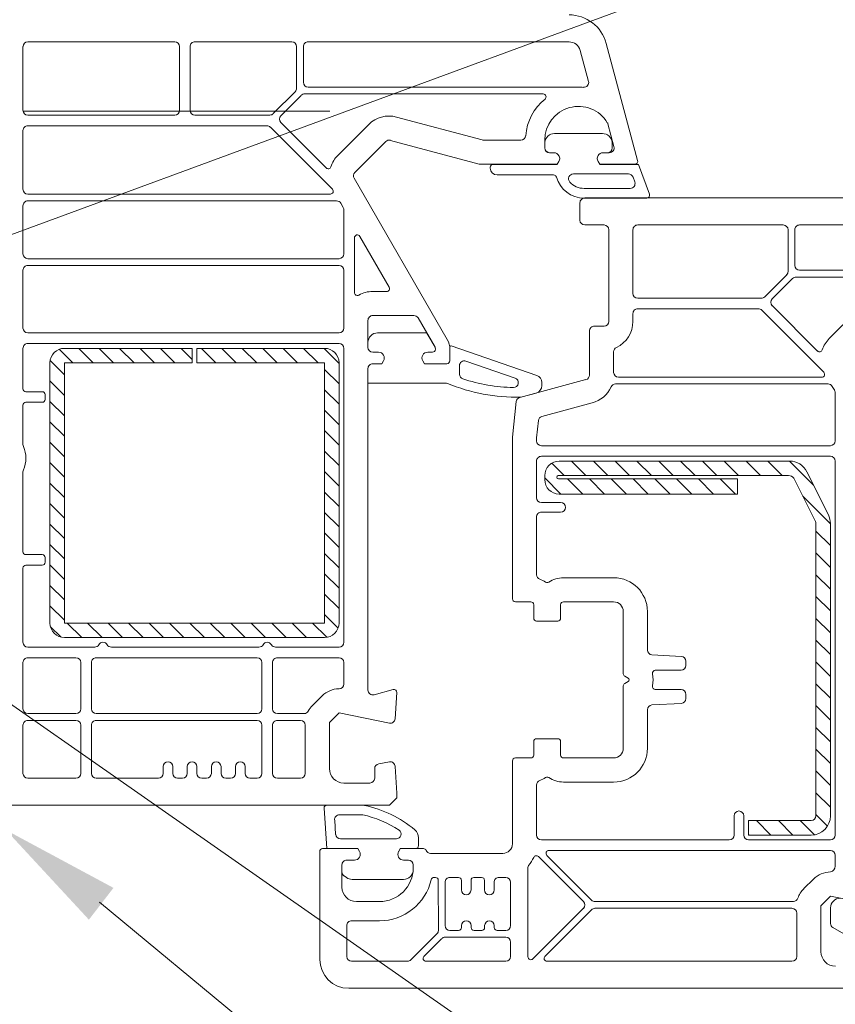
# Model space of a CAD drawing. Header units: millimetres. Extents: x -172116 to -156978, y -29806 to 62594.
# Tile 18 of 23: x -157381 to -157297, y 34277 to 34379. Entities that reach past the tile are written whole.
import ezdxf

# ---------------------------------------------------------------- set-up
doc = ezdxf.new("R2010")
doc.units = ezdxf.units.MM
doc.header["$MEASUREMENT"] = 0

msp = doc.modelspace()

# ---------------------------------------------------------------- hatches: boundary and pattern name
at = {"linetype": 'Continuous', "lineweight": 13}
msp.add_hatch(color=154, dxfattribs=at).paths.add_polyline_path([(-157371.46, 34288.85), (-157374.01, 34285.55), (-157382.62, 34294.85)])

# ---------------------------------------------------------------- linework, layer by layer
at = {"color": 154, "linetype": 'Continuous', "lineweight": 13}
for p, q in [((-157396.56, 34351.29), (-157223.4, 34415.07)), ((-157377.08, 34344.73), (-157375.68, 34343.33)), ((-157363.3, 34344.83), (-157376.55, 34344.83)), ((-157375.06, 34344.83), (-157373.56, 34343.33)), ((-157372.94, 34344.83), (-157371.44, 34343.33)), ((-157370.82, 34344.83), (-157369.32, 34343.33)), ((-157368.7, 34344.83), (-157367.2, 34343.33)), ((-157366.58, 34344.83), (-157365.08, 34343.33)), ((-157364.45, 34344.83), (-157363.3, 34343.67)), ((-157363.3, 34343.33), (-157363.3, 34344.83)), ((-157349.55, 34344.83), (-157362.8, 34344.83)), ((-157362.8, 34344.83), (-157362.8, 34343.33)), ((-157362.33, 34344.83), (-157360.83, 34343.33)), ((-157360.21, 34344.83), (-157358.71, 34343.33)), ((-157358.09, 34344.83), (-157356.59, 34343.33)), ((-157355.97, 34344.83), (-157354.47, 34343.33)), ((-157353.85, 34344.83), (-157352.35, 34343.33)), ((-157351.73, 34344.83), (-157350.23, 34343.33)), ((-157349.6, 34344.83), (-157348.05, 34343.27)), ((-157378.05, 34343.33), (-157378.05, 34316.33)), ((-157378.03, 34343.56), (-157376.55, 34342.07)), ((-157376.55, 34316.33), (-157376.55, 34343.33)), ((-157376.55, 34343.33), (-157363.3, 34343.33)), ((-157362.8, 34343.33), (-157349.55, 34343.33)), ((-157349.55, 34343.33), (-157349.55, 34316.33)), ((-157349.55, 34342.65), (-157348.05, 34341.15)), ((-157348.05, 34316.33), (-157348.05, 34343.33)), ((-157378.05, 34341.45), (-157376.55, 34339.95)), ((-157349.55, 34340.53), (-157348.05, 34339.03)), ((-157378.05, 34339.33), (-157376.55, 34337.83)), ((-157349.55, 34338.41), (-157348.05, 34336.91)), ((-157378.05, 34337.21), (-157376.55, 34335.71)), ((-157349.55, 34336.29), (-157348.05, 34334.79)), ((-157378.05, 34335.09), (-157376.55, 34333.59)), ((-157349.55, 34334.17), (-157348.05, 34332.67)), ((-157378.05, 34332.97), (-157376.55, 34331.47)), ((-157325.97, 34332.92), (-157324.68, 34331.63)), ((-157301.28, 34333.13), (-157325.2, 34333.13)), ((-157323.92, 34333.13), (-157322.42, 34331.63)), ((-157321.65, 34333.13), (-157320.15, 34331.63)), ((-157319.39, 34333.13), (-157317.89, 34331.63)), ((-157317.13, 34333.13), (-157315.63, 34331.63)), ((-157314.86, 34333.13), (-157313.36, 34331.63)), ((-157312.6, 34333.13), (-157311.1, 34331.63)), ((-157310.34, 34333.13), (-157308.84, 34331.63)), ((-157308.08, 34333.13), (-157306.58, 34331.63)), ((-157305.81, 34333.13), (-157304.31, 34331.63)), ((-157303.55, 34333.13), (-157302.05, 34331.63)), ((-157301.29, 34333.13), (-157298.81, 34330.65)), ((-157349.55, 34332.04), (-157348.05, 34330.54)), ((-157326.69, 34331.63), (-157326.69, 34331.21)), ((-157326.69, 34331.39), (-157325.02, 34329.71)), ((-157325.31, 34331.63), (-157301.41, 34331.63)), ((-157300.84, 34331.36), (-157298.6, 34326.88)), ((-157297.26, 34327.55), (-157299.49, 34332.03)), ((-157378.05, 34330.84), (-157376.55, 34329.35)), ((-157306.69, 34331.29), (-157325.29, 34331.29)), ((-157324.33, 34331.29), (-157322.75, 34329.71)), ((-157322.07, 34331.29), (-157320.49, 34329.71)), ((-157319.81, 34331.29), (-157318.23, 34329.71)), ((-157317.54, 34331.29), (-157315.96, 34329.71)), ((-157315.28, 34331.29), (-157313.7, 34329.71)), ((-157313.02, 34331.29), (-157311.44, 34329.71)), ((-157310.76, 34331.29), (-157309.18, 34329.71)), ((-157308.49, 34331.29), (-157306.91, 34329.71)), ((-157306.69, 34329.71), (-157306.69, 34331.29)), ((-157349.55, 34329.92), (-157348.05, 34328.42)), ((-157325.2, 34329.71), (-157306.69, 34329.71)), ((-157299.9, 34329.48), (-157297.05, 34326.63)), ((-157378.05, 34328.72), (-157376.55, 34327.22)), ((-157349.55, 34327.8), (-157348.05, 34326.3)), ((-157378.05, 34326.6), (-157376.55, 34325.1)), ((-157298.55, 34326.66), (-157298.55, 34296.33)), ((-157297.05, 34296.33), (-157297.05, 34326.66)), ((-157349.55, 34325.68), (-157348.05, 34324.18)), ((-157298.55, 34325.87), (-157297.05, 34324.37)), ((-157378.05, 34324.48), (-157376.55, 34322.98)), ((-157349.55, 34323.56), (-157348.05, 34322.06)), ((-157298.55, 34323.6), (-157297.05, 34322.1)), ((-157378.05, 34322.36), (-157376.55, 34320.86)), ((-157349.55, 34321.44), (-157348.05, 34319.94)), ((-157298.55, 34321.34), (-157297.05, 34319.84)), ((-157378.05, 34320.24), (-157376.55, 34318.74)), ((-157349.55, 34319.32), (-157348.05, 34317.82)), ((-157378.05, 34318.12), (-157376.55, 34316.62)), ((-157298.55, 34319.08), (-157297.05, 34317.58)), ((-157349.55, 34317.2), (-157348.15, 34315.79)), ((-157349.55, 34316.33), (-157376.55, 34316.33)), ((-157376.26, 34316.33), (-157374.76, 34314.83)), ((-157374.14, 34316.33), (-157372.64, 34314.83)), ((-157372.02, 34316.33), (-157370.52, 34314.83)), ((-157369.89, 34316.33), (-157368.39, 34314.83)), ((-157367.77, 34316.33), (-157366.27, 34314.83)), ((-157365.65, 34316.33), (-157364.15, 34314.83)), ((-157363.53, 34316.33), (-157362.03, 34314.83)), ((-157361.41, 34316.33), (-157359.91, 34314.83)), ((-157359.29, 34316.33), (-157357.79, 34314.83)), ((-157357.17, 34316.33), (-157355.67, 34314.83)), ((-157355.04, 34316.33), (-157353.54, 34314.83)), ((-157352.92, 34316.33), (-157351.42, 34314.83)), ((-157350.8, 34316.33), (-157349.32, 34314.85)), ((-157298.55, 34316.81), (-157297.05, 34315.31)), ((-157378, 34315.95), (-157376.93, 34314.88)), ((-157392.06, 34314.82), (-157255.91, 34219.88)), ((-157376.55, 34314.83), (-157349.55, 34314.83)), ((-157298.55, 34314.55), (-157297.05, 34313.05)), ((-157298.55, 34312.29), (-157297.05, 34310.79)), ((-157298.55, 34310.03), (-157297.05, 34308.53)), ((-157298.55, 34307.76), (-157297.05, 34306.26)), ((-157298.55, 34305.5), (-157297.05, 34304)), ((-157298.55, 34303.24), (-157297.05, 34301.74)), ((-157298.55, 34300.98), (-157297.05, 34299.48)), ((-157298.55, 34298.71), (-157297.05, 34297.21)), ((-157299.05, 34295.83), (-157305.55, 34295.83)), ((-157305.55, 34295.83), (-157305.55, 34294.33)), ((-157304.72, 34295.83), (-157303.22, 34294.33)), ((-157302.45, 34295.83), (-157300.95, 34294.33)), ((-157300.19, 34295.83), (-157298.72, 34294.36)), ((-157298.55, 34296.45), (-157297.36, 34295.26)), ((-157305.55, 34294.4), (-157305.48, 34294.33)), ((-157305.55, 34294.33), (-157299.05, 34294.33)), ((-157372.92, 34287.36), (-157258.54, 34192.85))]:
    msp.add_line(p, q, dxfattribs=at)
at = {"color": 7, "linetype": 'Continuous', "lineweight": 20}
for p, q in [((-157365.1, 34376.63), (-157380.35, 34376.63)), ((-157363, 34376.63), (-157352.95, 34376.63)), ((-157351.25, 34376.63), (-157324.18, 34376.63)), ((-157317.06, 34364.31), (-157320.32, 34376.47)), ((-157380.85, 34376.13), (-157380.85, 34369.53)), ((-157364.6, 34369.53), (-157364.6, 34376.13)), ((-157363.5, 34369.53), (-157363.5, 34376.13)), ((-157352.45, 34376.13), (-157352.45, 34371.81)), ((-157351.75, 34372.43), (-157351.75, 34376.13)), ((-157323.02, 34375.74), (-157322.16, 34372.53)), ((-157352.6, 34371.46), (-157354.87, 34369.18)), ((-157351.62, 34371.23), (-157326.86, 34371.23)), ((-157323.2, 34371.93), (-157351.25, 34371.93)), ((-157354.1, 34368.96), (-157351.98, 34371.08)), ((-157380.35, 34369.03), (-157365.1, 34369.03)), ((-157355.23, 34369.03), (-157363, 34369.03)), ((-157349.39, 34363.55), (-157354.1, 34368.26)), ((-157333.19, 34366.45), (-157342.07, 34368.83)), ((-157380.85, 34367.43), (-157380.85, 34361.33)), ((-157355.54, 34367.93), (-157380.35, 34367.93)), ((-157348.74, 34361.34), (-157355.18, 34367.78)), ((-157344.97, 34368.05), (-157348.17, 34364.85)), ((-157320.71, 34367.12), (-157325.69, 34367.12)), ((-157320.15, 34368.11), (-157319.52, 34365.76)), ((-157346.4, 34363.08), (-157343.2, 34366.28)), ((-157342.72, 34366.41), (-157333.51, 34363.95)), ((-157329.18, 34366.43), (-157333.06, 34366.43)), ((-157326.7, 34365.63), (-157326.7, 34366.43)), ((-157326.7, 34365.92), (-157326.7, 34365.62)), ((-157325.75, 34365.13), (-157326.2, 34365.13)), ((-157326.2, 34365.12), (-157325.75, 34365.12)), ((-157320, 34365.13), (-157320.65, 34365.13)), ((-157320.65, 34365.12), (-157320.2, 34365.12)), ((-157319.7, 34365.62), (-157319.7, 34365.92)), ((-157325.4, 34363.93), (-157325.23, 34364.23)), ((-157325.23, 34364.22), (-157325.4, 34363.92)), ((-157321.17, 34364.23), (-157320.99, 34363.93)), ((-157320.99, 34363.92), (-157321.17, 34364.22)), ((-157333.39, 34363.93), (-157325.4, 34363.93)), ((-157332.35, 34363.62), (-157332.35, 34363.52)), ((-157325.4, 34363.92), (-157332.05, 34363.92)), ((-157320.99, 34363.93), (-157317.35, 34363.93)), ((-157316.96, 34363.92), (-157320.99, 34363.92)), ((-157315.83, 34360.82), (-157316.96, 34363.92)), ((-157336.82, 34345.74), (-157346.48, 34362.48)), ((-157331.65, 34362.82), (-157325.78, 34362.82)), ((-157318.01, 34362.92), (-157323.73, 34362.92)), ((-157317.36, 34362.09), (-157317.54, 34362.59)), ((-157322.61, 34361.42), (-157317.83, 34361.42)), ((-157380.35, 34360.83), (-157348.95, 34360.83)), ((-157348.3, 34360.13), (-157380.35, 34360.13)), ((-157322.61, 34360.42), (-157316.11, 34360.42)), ((-157273.18, 34360.43), (-157322.55, 34360.43)), ((-157380.85, 34359.63), (-157380.85, 34354.63)), ((-157347.62, 34359.44), (-157347.87, 34359.88)), ((-157347.55, 34354.63), (-157347.55, 34359.19)), ((-157323.05, 34359.93), (-157323.05, 34358.13)), ((-157322.55, 34357.63), (-157320.55, 34357.63)), ((-157320.05, 34357.13), (-157320.05, 34347.63)), ((-157317.55, 34357.13), (-157317.55, 34350.53)), ((-157301.95, 34357.63), (-157317.05, 34357.63)), ((-157301.45, 34352.81), (-157301.45, 34357.13)), ((-157300.75, 34353.43), (-157300.75, 34357.13)), ((-157300.25, 34357.63), (-157273.18, 34357.63)), ((-157346.45, 34356.3), (-157346.45, 34350.62)), ((-157342.84, 34351.18), (-157345.89, 34356.45)), ((-157380.35, 34354.13), (-157348.05, 34354.13)), ((-157380.85, 34346.93), (-157380.85, 34352.93)), ((-157380.35, 34353.43), (-157348.05, 34353.43)), ((-157347.55, 34352.93), (-157347.55, 34346.93)), ((-157272.2, 34352.93), (-157300.25, 34352.93)), ((-157303.87, 34350.18), (-157301.59, 34352.46)), ((-157303.1, 34349.96), (-157300.98, 34352.09)), ((-157300.62, 34352.23), (-157275.86, 34352.23)), ((-157344.55, 34350.73), (-157343.1, 34350.73)), ((-157317.05, 34350.03), (-157304.23, 34350.03)), ((-157304.53, 34348.93), (-157317.05, 34348.93)), ((-157297.74, 34342.34), (-157304.18, 34348.79)), ((-157298.39, 34344.55), (-157303.1, 34349.26)), ((-157293.97, 34349.05), (-157297.17, 34345.85)), ((-157345.05, 34344.93), (-157345.05, 34347.73)), ((-157344.55, 34348.23), (-157340.28, 34348.23)), ((-157339.84, 34347.98), (-157338.09, 34344.94)), ((-157317.55, 34348.43), (-157317.55, 34347.63)), ((-157320.55, 34347.13), (-157321.55, 34347.13)), ((-157348.05, 34346.43), (-157380.35, 34346.43)), ((-157344.05, 34346.43), (-157339.18, 34346.43)), ((-157338.93, 34346.4), (-157338.09, 34344.94)), ((-157322.05, 34346.63), (-157322.05, 34342.06)), ((-157380.85, 34340.63), (-157380.85, 34344.83)), ((-157380.35, 34345.33), (-157348.05, 34345.33)), ((-157347.55, 34344.83), (-157347.55, 34314.33)), ((-157345.05, 34344.93), (-157345.05, 34345.43)), ((-157338.05, 34344.79), (-157338.05, 34344.73)), ((-157338.05, 34344.79), (-157338.05, 34344.73)), ((-157336.55, 34343.53), (-157336.55, 34344.99)), ((-157336.55, 34343.53), (-157336.55, 34344.74)), ((-157336.42, 34345.08), (-157327.53, 34342.02)), ((-157343.95, 34344.43), (-157344.55, 34344.43)), ((-157343.95, 34344.43), (-157344.55, 34344.43)), ((-157338.35, 34344.43), (-157338.85, 34344.43)), ((-157338.35, 34344.43), (-157338.85, 34344.43)), ((-157319.55, 34344.47), (-157319.55, 34342.33)), ((-157345.05, 34309.37), (-157345.05, 34342.73)), ((-157345.05, 34341.23), (-157345.05, 34342.73)), ((-157344.55, 34343.23), (-157343.6, 34343.23)), ((-157344.55, 34343.23), (-157343.6, 34343.23)), ((-157343.6, 34343.23), (-157343.43, 34343.53)), ((-157343.6, 34343.23), (-157343.43, 34343.53)), ((-157339.37, 34343.53), (-157339.19, 34343.23)), ((-157339.37, 34343.53), (-157339.19, 34343.23)), ((-157339.19, 34343.23), (-157336.85, 34343.23)), ((-157339.19, 34343.23), (-157336.85, 34343.23)), ((-157335.55, 34343.03), (-157335.55, 34342.14)), ((-157329.78, 34341.74), (-157334.89, 34343.5)), ((-157322.42, 34341.58), (-157329.29, 34339.73)), ((-157319.05, 34341.83), (-157297.95, 34341.83)), ((-157336.98, 34341.23), (-157345.05, 34341.23)), ((-157327, 34341.27), (-157327, 34340.96)), ((-157297.3, 34341.13), (-157319.35, 34341.13)), ((-157296.61, 34340.44), (-157296.87, 34340.88)), ((-157378.85, 34340.33), (-157380.55, 34340.33)), ((-157378.55, 34339.53), (-157378.55, 34340.03)), ((-157327.59, 34340.19), (-157329.04, 34339.8)), ((-157296.55, 34335.23), (-157296.55, 34340.19)), ((-157380.85, 34334.85), (-157380.85, 34338.93)), ((-157380.55, 34339.23), (-157378.85, 34339.23)), ((-157329.66, 34339.3), (-157330.05, 34335.63)), ((-157321.77, 34339.16), (-157326.99, 34337.76)), ((-157327.35, 34337.33), (-157327.54, 34335.53)), ((-157330.05, 34335.63), (-157330.05, 34318.83)), ((-157327.55, 34335.47), (-157327.55, 34335.23)), ((-157327.05, 34334.73), (-157297.05, 34334.73)), ((-157297.05, 34333.63), (-157327.05, 34333.63)), ((-157327.55, 34333.13), (-157327.55, 34329.33)), ((-157296.55, 34294.33), (-157296.55, 34333.13)), ((-157380.85, 34323.73), (-157380.85, 34332.01)), ((-157327.05, 34328.83), (-157325.05, 34328.83)), ((-157327.55, 34327.33), (-157327.55, 34321.34)), ((-157325.05, 34327.83), (-157327.05, 34327.83)), ((-157378.85, 34323.43), (-157380.55, 34323.43)), ((-157380.55, 34322.33), (-157378.85, 34322.33)), ((-157378.55, 34322.63), (-157378.55, 34323.13)), ((-157380.85, 34314.33), (-157380.85, 34322.03)), ((-157324.75, 34321.03), (-157319.55, 34321.03)), ((-157329.75, 34318.53), (-157328.15, 34318.53)), ((-157327.85, 34318.23), (-157327.85, 34316.83)), ((-157325.05, 34316.83), (-157325.05, 34318.23)), ((-157324.75, 34318.53), (-157319.55, 34318.53)), ((-157318.55, 34317.53), (-157318.55, 34311.07)), ((-157316.05, 34317.53), (-157316.05, 34313.53)), ((-157327.55, 34316.53), (-157325.35, 34316.53)), ((-157373.41, 34313.83), (-157380.35, 34313.83)), ((-157356.36, 34313.83), (-157371.68, 34313.83)), ((-157348.05, 34313.83), (-157354.63, 34313.83)), ((-157315.57, 34313.03), (-157312.52, 34312.87)), ((-157380.85, 34312.23), (-157380.85, 34307.43)), ((-157375.35, 34312.73), (-157380.35, 34312.73)), ((-157374.85, 34307.43), (-157374.85, 34312.23)), ((-157373.75, 34312.23), (-157373.75, 34307.43)), ((-157356.55, 34312.73), (-157373.25, 34312.73)), ((-157356.05, 34307.43), (-157356.05, 34312.23)), ((-157354.95, 34307.43), (-157354.95, 34312.23)), ((-157354.45, 34312.73), (-157348.05, 34312.73)), ((-157347.55, 34312.23), (-157347.55, 34310)), ((-157312.05, 34312.37), (-157312.05, 34311.93)), ((-157312.55, 34311.43), (-157315.23, 34311.43)), ((-157318.4, 34310.81), (-157318.05, 34310.6)), ((-157318.05, 34310.26), (-157318.4, 34310.06)), ((-157342.42, 34309.42), (-157344.42, 34308.89)), ((-157342.23, 34306.4), (-157342.05, 34309.11)), ((-157318.55, 34309.8), (-157318.55, 34303.33)), ((-157315.23, 34309.43), (-157312.55, 34309.43)), ((-157312.05, 34308.93), (-157312.05, 34308.49)), ((-157349.81, 34308.77), (-157350.81, 34307.77)), ((-157312.52, 34307.99), (-157315.57, 34307.83)), ((-157380.35, 34306.93), (-157375.35, 34306.93)), ((-157373.25, 34306.93), (-157356.55, 34306.93)), ((-157351.68, 34306.93), (-157354.45, 34306.93)), ((-157349.05, 34306), (-157348.05, 34307)), ((-157348.05, 34307), (-157342.83, 34305.94)), ((-157316.05, 34307.33), (-157316.05, 34303.33)), ((-157375.35, 34306.23), (-157380.35, 34306.23)), ((-157356.55, 34306.23), (-157373.25, 34306.23)), ((-157352.05, 34306.23), (-157354.45, 34306.23)), ((-157349.05, 34301.23), (-157349.05, 34306)), ((-157380.85, 34305.73), (-157380.85, 34300.73)), ((-157374.85, 34300.73), (-157374.85, 34305.73)), ((-157373.75, 34305.73), (-157373.75, 34300.73)), ((-157356.05, 34300.73), (-157356.05, 34305.73)), ((-157354.95, 34305.73), (-157354.95, 34300.73)), ((-157351.55, 34300.73), (-157351.55, 34305.73)), ((-157327.85, 34304.03), (-157327.85, 34302.63)), ((-157325.35, 34304.33), (-157327.55, 34304.33)), ((-157325.05, 34302.63), (-157325.05, 34304.03)), ((-157342.82, 34301.92), (-157343.93, 34301.73)), ((-157330.05, 34302.03), (-157330.05, 34293.43)), ((-157328.15, 34302.33), (-157329.75, 34302.33)), ((-157319.55, 34302.33), (-157324.75, 34302.33)), ((-157366.3, 34300.73), (-157366.3, 34301.43)), ((-157365.3, 34301.43), (-157365.3, 34300.73)), ((-157363.8, 34300.73), (-157363.8, 34301.43)), ((-157362.8, 34301.43), (-157362.8, 34300.73)), ((-157361.3, 34300.73), (-157361.3, 34301.43)), ((-157360.3, 34301.43), (-157360.3, 34300.73)), ((-157358.8, 34300.73), (-157358.8, 34301.43)), ((-157357.8, 34301.43), (-157357.8, 34300.73)), ((-157344.35, 34301.23), (-157344.35, 34300.23)), ((-157342.05, 34298.68), (-157342.23, 34301.46)), ((-157380.35, 34300.23), (-157375.35, 34300.23)), ((-157373.25, 34300.23), (-157366.8, 34300.23)), ((-157364.8, 34300.23), (-157364.3, 34300.23)), ((-157362.3, 34300.23), (-157361.8, 34300.23)), ((-157359.8, 34300.23), (-157359.3, 34300.23)), ((-157357.3, 34300.23), (-157356.55, 34300.23)), ((-157354.45, 34300.23), (-157352.05, 34300.23)), ((-157344.85, 34299.73), (-157347.55, 34299.73)), ((-157319.55, 34299.83), (-157324.75, 34299.83)), ((-157342.05, 34298.18), (-157342.05, 34298.68)), ((-157327.55, 34299.52), (-157327.55, 34294.33)), ((-157342.8, 34297.43), (-157342.05, 34298.18)), ((-157389.55, 34297.43), (-157342.8, 34297.43)), ((-157349.3, 34292.93), (-157349.6, 34297.13)), ((-157349.3, 34297.43), (-157345.6, 34297.43)), ((-157348.4, 34294.39), (-157348.5, 34295.89)), ((-157348.01, 34296.43), (-157345.6, 34296.43)), ((-157307.05, 34294.33), (-157307.05, 34296.33)), ((-157306.05, 34296.33), (-157306.05, 34294.33)), ((-157342.1, 34293.93), (-157347.9, 34293.93)), ((-157339.8, 34294.03), (-157339.8, 34293.23)), ((-157327.05, 34293.83), (-157307.55, 34293.83)), ((-157305.55, 34293.83), (-157297.05, 34293.83)), ((-157350.05, 34292.63), (-157350.04, 34281.43)), ((-157346.1, 34292.93), (-157349.75, 34292.93)), ((-157346.1, 34292.93), (-157349.3, 34292.93)), ((-157345.93, 34292.63), (-157346.1, 34292.93)), ((-157345.93, 34292.63), (-157346.1, 34292.93)), ((-157341.69, 34292.93), (-157341.86, 34292.63)), ((-157341.69, 34292.93), (-157341.86, 34292.63)), ((-157339.29, 34292.93), (-157341.69, 34292.93)), ((-157340.1, 34292.93), (-157341.69, 34292.93)), ((-157326.27, 34292.73), (-157297.05, 34292.73)), ((-157347.25, 34291.73), (-157346.45, 34291.73)), ((-157347.25, 34291.73), (-157346.45, 34291.73)), ((-157341.35, 34291.73), (-157340.85, 34291.73)), ((-157341.35, 34291.73), (-157340.85, 34291.73)), ((-157331.05, 34292.43), (-157338.55, 34292.43)), ((-157327.36, 34292.1), (-157322.69, 34287.43)), ((-157321.84, 34287.58), (-157326.48, 34292.22)), ((-157296.55, 34292.23), (-157296.55, 34291.1)), ((-157347.75, 34288.93), (-157347.75, 34291.23)), ((-157347.75, 34290.5), (-157347.75, 34291.23)), ((-157340.35, 34291.23), (-157340.35, 34290.93)), ((-157340.35, 34291.23), (-157340.35, 34290.73)), ((-157328.44, 34281.7), (-157328.45, 34290.98)), ((-157347.27, 34289.91), (-157347.53, 34290.09)), ((-157341.35, 34289.73), (-157346.7, 34289.73)), ((-157338.05, 34289.93), (-157338.19, 34289.93)), ((-157337.74, 34284.43), (-157337.75, 34289.63)), ((-157335.65, 34289.93), (-157336.55, 34289.93)), ((-157335.35, 34288.63), (-157335.35, 34289.63)), ((-157334.35, 34289.63), (-157334.35, 34288.63)), ((-157333.25, 34289.93), (-157334.05, 34289.93)), ((-157332.95, 34288.63), (-157332.95, 34289.63)), ((-157330.75, 34289.93), (-157331.45, 34289.93)), ((-157298.81, 34289.77), (-157299.81, 34288.77)), ((-157337.05, 34289.43), (-157337.04, 34284.93)), ((-157331.95, 34289.43), (-157331.95, 34288.63)), ((-157330.24, 34284.93), (-157330.25, 34289.43)), ((-157343.85, 34287.43), (-157346.25, 34287.43)), ((-157300.9, 34287.43), (-157321.49, 34287.43)), ((-157298.05, 34287), (-157297.05, 34288)), ((-157297.05, 34288), (-157291.82, 34286.94)), ((-157322.69, 34286.73), (-157327.93, 34281.48)), ((-157321.84, 34286.58), (-157326.68, 34281.74)), ((-157301.04, 34286.73), (-157321.49, 34286.73)), ((-157298.04, 34282.23), (-157298.05, 34287)), ((-157297.04, 34286.78), (-157297.04, 34285.16)), ((-157343.85, 34285.43), (-157346.74, 34285.43)), ((-157300.54, 34281.73), (-157300.54, 34286.23)), ((-157347.24, 34284.93), (-157347.24, 34281.73)), ((-157336.54, 34284.43), (-157335.64, 34284.43)), ((-157335.34, 34284.73), (-157335.34, 34284.93)), ((-157334.34, 34284.93), (-157334.34, 34284.73)), ((-157334.04, 34284.43), (-157333.24, 34284.43)), ((-157332.94, 34284.73), (-157332.94, 34284.93)), ((-157331.94, 34284.93), (-157331.94, 34284.73)), ((-157331.64, 34284.43), (-157330.74, 34284.43)), ((-157296.79, 34284.73), (-157293.24, 34282.68)), ((-157340.59, 34281.38), (-157337.89, 34284.08)), ((-157339.24, 34281.74), (-157337.4, 34283.58)), ((-157337.04, 34283.73), (-157330.74, 34283.73)), ((-157330.24, 34283.23), (-157330.24, 34281.73)), ((-157346.74, 34281.23), (-157340.95, 34281.23)), ((-157330.74, 34281.23), (-157339.03, 34281.23)), ((-157326.47, 34281.23), (-157301.04, 34281.23)), ((-157347.04, 34278.43), (-157291.79, 34278.43))]:
    msp.add_line(p, q, dxfattribs=at)
at = {"color": 48, "linetype": 'Continuous', "lineweight": 20, "true_color": 0x5a400a}
msp.add_line((-157380.8, 34369.42), (-157349.02, 34369.43), dxfattribs=at)
at = {"color": 7, "linetype": 'Continuous', "lineweight": 20}
for centre, radius, start, end in [((-157324.18, 34375.43), 4, 15.0025, 90.0025), ((-157380.35, 34376.13), 0.499, 90.0025, 179.9987), ((-157365.1, 34376.13), 0.5, 0.0025, 90.0025), ((-157363, 34376.13), 0.5, 90.0025, 180.0025), ((-157352.95, 34376.13), 0.5, 0.0025, 90.0025), ((-157351.25, 34376.13), 0.5, 90.0025, 180.0025), ((-157324.18, 34375.43), 1.2, 15.0025, 90.0025), ((-157351.25, 34372.43), 0.5, 180.0025, 270.0025), ((-157322.64, 34372.41), 0.5, 264.7061, 15.0025), ((-157352.95, 34371.81), 0.5, 315.0025, 0.0025), ((-157351.62, 34370.73), 0.5, 90.0025, 135.0025), ((-157326.86, 34370.93), 0.3, 309.1192, 90.0025), ((-157323.2, 34366.43), 5.5, 84.7061, 90.0025), ((-157323.2, 34366.43), 5.5, 129.1192, 175.2223), ((-157380.35, 34369.53), 0.5, 180.0025, 270.0025), ((-157365.1, 34369.53), 0.5, 270.0025, 0.0025), ((-157363, 34369.53), 0.5, 180.0025, 270.0025), ((-157355.23, 34369.53), 0.5, 270.0025, 315.0025), ((-157323.2, 34366.43), 3.5, 31.1763, 180.0025), ((-157353.74, 34368.61), 0.5, 135.0025, 225.0025), ((-157342.85, 34365.93), 3, 75.0025, 135.0025), ((-157320.63, 34367.98), 0.5, 15.0025, 31.1763), ((-157380.35, 34367.43), 0.5, 90.0025, 180.0025), ((-157355.54, 34367.43), 0.5, 45.0025, 90.0025), ((-157325.69, 34366.12), 1, 90.0025, 175.4139), ((-157320.71, 34366.12), 1, 4.5911, 90.0025), ((-157342.85, 34365.93), 0.5, 75.0025, 135.0025), ((-157333.06, 34366.93), 0.5, 255.0025, 270.0025), ((-157329.18, 34366.93), 0.5, 270.0025, 355.2223), ((-157323.2, 34365.92), 3.5, 175.4139, 180.0025), ((-157323.2, 34365.92), 3.5, 0.0025, 4.5911), ((-157326.2, 34365.63), 0.5, 180.0025, 270.0025), ((-157326.2, 34365.62), 0.5, 180.0025, 270.0025), ((-157325.75, 34364.53), 0.6, 330.0025, 90.0025), ((-157325.75, 34364.52), 0.6, 330.0025, 90.0025), ((-157320.65, 34364.53), 0.6, 90.0025, 210.0025), ((-157320.65, 34364.52), 0.6, 90.0025, 210.0025), ((-157320.2, 34365.62), 0.5, 270.0025, 0.0025), ((-157320, 34365.63), 0.5, 270.0025, 15.0025), ((-157346.05, 34362.73), 3, 135.0025, 161.7202), ((-157317.35, 34364.23), 0.3, 270.0025, 15.0025), ((-157349.18, 34363.76), 0.3, 225.0025, 341.7202), ((-157346.05, 34362.73), 0.5, 135.0025, 210.0025), ((-157333.39, 34364.43), 0.5, 255.0025, 270.0025), ((-157332.05, 34363.62), 0.3, 90.0025, 180.0025), ((-157331.65, 34363.52), 0.7, 180.0025, 270.0025), ((-157325.78, 34362.52), 0.3, 15.8297, 90.0025), ((-157322.61, 34363.42), 3, 195.8297, 270.0022), ((-157323.73, 34362.42), 0.5, 90.0025, 221.8146), ((-157322.61, 34363.42), 2, 221.8146, 270.0022), ((-157318.01, 34362.42), 0.5, 20.0025, 90.0025), ((-157317.83, 34361.92), 0.5, 270.0022, 20.0025), ((-157380.35, 34361.33), 0.5, 180.0025, 270.0025), ((-157348.95, 34361.13), 0.3, 270.0025, 45.0025), ((-157380.35, 34359.63), 0.5, 90.0025, 180.0025), ((-157348.3, 34359.63), 0.5, 30.0025, 90.0025), ((-157322.55, 34359.93), 0.5, 90.0025, 180.0025), ((-157316.11, 34360.72), 0.3, 270.0021, 20.0025), ((-157348.05, 34359.19), 0.5, 0.0025, 30.0025), ((-157322.55, 34358.13), 0.5, 180.0025, 270.0025), ((-157320.55, 34357.13), 0.5, 0.0025, 90.0025), ((-157317.05, 34357.13), 0.5, 90.0025, 180.0025), ((-157301.95, 34357.13), 0.5, 0.0025, 90.0025), ((-157300.25, 34357.13), 0.5, 90.0025, 180.0025), ((-157346.15, 34356.3), 0.3, 30.0025, 180.0025), ((-157380.35, 34354.63), 0.5, 180.0025, 270.0025), ((-157348.05, 34354.63), 0.5, 270.0025, 0.0025), ((-157380.35, 34352.93), 0.5, 90.0025, 180.0025), ((-157348.05, 34352.93), 0.5, 0.0025, 90.0025), ((-157301.95, 34352.81), 0.5, 315.0025, 0.0025), ((-157300.25, 34353.43), 0.5, 180.0025, 270.0025), ((-157300.62, 34351.73), 0.5, 90.0025, 135.0025), ((-157343.1, 34351.03), 0.3, 270.0025, 30.0025), ((-157346.15, 34350.62), 0.3, 180.0025, 299.005), ((-157344.55, 34347.73), 3, 90.0025, 119.005), ((-157317.05, 34350.53), 0.5, 180.0025, 270.0025), ((-157304.23, 34350.53), 0.5, 270.0025, 315.0025), ((-157302.74, 34349.61), 0.5, 135.0025, 225.0025), ((-157317.05, 34348.43), 0.5, 90.0025, 180.0025), ((-157304.53, 34348.43), 0.5, 45.0025, 90.0025), ((-157344.55, 34347.73), 0.5, 90.0025, 180.0025), ((-157340.28, 34347.73), 0.5, 30.0025, 90.0025), ((-157380.35, 34346.93), 0.5, 180.0025, 270.0025), ((-157348.05, 34346.93), 0.5, 270.0025, 0.0025), ((-157321.55, 34346.63), 0.5, 90.0025, 180.0025), ((-157320.55, 34347.63), 0.5, 270.0025, 0.0025), ((-157320.55, 34347.63), 3, 295.3794, 0.0025), ((-157344.05, 34345.43), 1, 90.0025, 180.0025), ((-157339.18, 34345.43), 1, 75.1729, 90.0025), ((-157338.55, 34344.74), 2, 0.0025, 30.0025), ((-157295.05, 34343.73), 3, 135.0025, 161.7202), ((-157380.35, 34344.83), 0.5, 90.0025, 180.0025), ((-157348.05, 34344.83), 0.5, 0.0025, 90.0025), ((-157344.55, 34344.93), 0.5, 180.0025, 270.0025), ((-157344.55, 34344.93), 0.5, 180.0025, 270.0025), ((-157338.35, 34344.73), 0.3, 270.0025, 0.0025), ((-157338.35, 34344.73), 0.3, 270.0025, 0.0025), ((-157338.35, 34344.79), 0.3, 0.0025, 30.0025), ((-157338.35, 34344.79), 0.3, 0.0025, 30.0025), ((-157336.45, 34344.99), 0.1, 71.0025, 180.0025), ((-157319.05, 34344.47), 0.5, 115.3794, 180.0025), ((-157298.18, 34344.77), 0.3, 225.0025, 341.7202), ((-157343.95, 34343.83), 0.6, 330.0025, 90.0025), ((-157343.95, 34343.83), 0.6, 330.0025, 90.0025), ((-157338.85, 34343.83), 0.6, 90.0025, 210.0025), ((-157338.85, 34343.83), 0.6, 90.0025, 210.0025), ((-157344.55, 34342.73), 0.5, 90.0025, 180.0025), ((-157344.55, 34342.73), 0.5, 90.0025, 180.0025), ((-157336.85, 34343.53), 0.3, 270.0025, 0.0025), ((-157336.85, 34343.53), 0.3, 270.0025, 0.0025), ((-157335.05, 34343.03), 0.5, 71.0025, 180.0025), ((-157335.05, 34342.14), 0.5, 180.0025, 251.4482), ((-157329.72, 34358.02), 17.25, 251.4482, 269.2482), ((-157329.94, 34341.27), 0.5, 269.2482, 71.0025), ((-157327.8, 34341.27), 0.8, 0.0025, 70.0025), ((-157322.55, 34342.06), 0.5, 285.0025, 0.0025), ((-157319.05, 34342.33), 0.5, 180.0025, 270.0025), ((-157297.95, 34342.13), 0.3, 270.0025, 45.0025), ((-157380.55, 34340.63), 0.3, 180.0025, 270.0025), ((-157336.98, 34340.73), 0.5, 67.2132, 90.0025), ((-157329.72, 34358.02), 18.25, 247.2132, 271.5494), ((-157327.8, 34340.96), 0.8, 285.0025, 0.0025), ((-157322.55, 34342.06), 3, 285.0025, 335.9366), ((-157319.35, 34340.63), 0.5, 90.0025, 155.9366), ((-157297.3, 34340.63), 0.5, 30.0025, 90.0025), ((-157378.85, 34340.03), 0.3, 0.0025, 90.0025), ((-157378.85, 34339.53), 0.3, 270.0025, 0.0025), ((-157329.16, 34339.25), 0.5, 105.0025, 174.0025), ((-157329.25, 34340.57), 0.8, 271.5494, 285.0025), ((-157297.05, 34340.19), 0.5, 0.0025, 30.0025), ((-157380.55, 34338.93), 0.3, 90.0025, 180.0025), ((-157326.86, 34337.28), 0.5, 105.0025, 174.0025), ((-157327.05, 34335.47), 0.5, 174.0025, 180.0025), ((-157380.35, 34334.85), 0.5, 180.0025, 203.898), ((-157383.55, 34333.43), 3, 336.107, 23.898), ((-157327.05, 34335.23), 0.5, 180.0025, 270.0025), ((-157297.05, 34335.23), 0.5, 270.0025, 0.0025), ((-157327.05, 34333.13), 0.5, 90.0025, 180.0025), ((-157297.05, 34333.13), 0.5, 0.0025, 90.0025), ((-157380.35, 34332.01), 0.5, 156.107, 180.0025), ((-157327.05, 34329.33), 0.5, 180.0025, 270.0025), ((-157325.05, 34328.33), 0.5, 270.0025, 90.0025), ((-157327.05, 34327.33), 0.5, 90.0025, 180.0025), ((-157380.55, 34323.73), 0.3, 180.0025, 270.0025), ((-157378.85, 34323.13), 0.3, 0.0025, 90.0025), ((-157380.55, 34322.03), 0.3, 90.0025, 180.0025), ((-157378.85, 34322.63), 0.3, 270.0025, 0.0025), ((-157327.05, 34321.34), 0.5, 180.0025, 250.5313), ((-157328.15, 34318.23), 2.8, 56.7461, 70.5313), ((-157326.45, 34320.82), 0.3, 236.7461, 303.2589), ((-157324.75, 34318.23), 2.8, 90.0025, 123.2589), ((-157319.55, 34317.53), 3.5, 0.0025, 90.0025), ((-157329.75, 34318.83), 0.3, 180.0025, 270.0025), ((-157328.15, 34318.23), 0.3, 0.0025, 90.0025), ((-157324.75, 34318.23), 0.3, 90.0025, 180.0025), ((-157319.55, 34317.53), 1, 0.0025, 90.0025), ((-157327.55, 34316.83), 0.3, 180.0025, 270.0025), ((-157325.35, 34316.83), 0.3, 270.0025, 0.0025), ((-157380.35, 34314.33), 0.5, 180.0025, 270.0025), ((-157373.41, 34314.33), 0.5, 270.0025, 330.0025), ((-157372.55, 34313.83), 0.5, 30.0025, 150.0025), ((-157371.68, 34314.33), 0.5, 210.0025, 270.0025), ((-157356.36, 34314.33), 0.5, 270.0025, 330.0025), ((-157355.5, 34313.83), 0.5, 30.0025, 150.0025), ((-157354.63, 34314.33), 0.5, 210.0025, 270.0025), ((-157348.05, 34314.33), 0.5, 270.0025, 0.0025), ((-157315.55, 34313.53), 0.5, 180.0025, 267.0025), ((-157380.35, 34312.23), 0.5, 90.0025, 180.0025), ((-157375.35, 34312.23), 0.5, 0.0025, 90.0025), ((-157373.25, 34312.23), 0.5, 90.0025, 180.0025), ((-157356.55, 34312.23), 0.5, 0.0025, 90.0025), ((-157354.45, 34312.23), 0.5, 90.0025, 180.0025), ((-157348.05, 34312.23), 0.5, 0.0025, 90.0025), ((-157312.55, 34312.37), 0.5, 0.0025, 87.0025), ((-157318.25, 34311.07), 0.3, 180.0025, 240.0025), ((-157315.23, 34311.13), 0.3, 90.0025, 193.4959), ((-157318.15, 34310.43), 2.7, 346.5091, 13.4959), ((-157312.55, 34311.93), 0.5, 270.0025, 0.0025), ((-157348.05, 34310), 0.5, 270.0025, 0.0025), ((-157318.25, 34309.8), 0.3, 120.0025, 180.0025), ((-157318.15, 34310.43), 0.2, 300.0025, 60.0025), ((-157348.05, 34307), 2.5, 90.0025, 135.0025), ((-157344.55, 34309.37), 0.5, 180.0025, 285.0025), ((-157342.35, 34309.13), 0.3, 356.2025, 105.0025), ((-157315.23, 34309.73), 0.3, 166.5091, 270.0025), ((-157312.55, 34308.93), 0.5, 0.0025, 90.0025), ((-157312.55, 34308.49), 0.5, 273.0025, 0.0025), ((-157380.35, 34307.43), 0.5, 180.0025, 270.0025), ((-157375.35, 34307.43), 0.5, 270.0025, 0.0025), ((-157373.25, 34307.43), 0.5, 180.0025, 270.0025), ((-157356.55, 34307.43), 0.5, 270.0025, 0.0025), ((-157354.45, 34307.43), 0.5, 180.0025, 270.0025), ((-157351.68, 34307.43), 0.5, 270.0025, 331.5817), ((-157349.05, 34306), 2.5, 135.0025, 151.5817), ((-157315.55, 34307.33), 0.5, 93.0025, 180.0025), ((-157380.35, 34305.73), 0.5, 90.0025, 180.0025), ((-157375.35, 34305.73), 0.5, 0.0025, 90.0025), ((-157373.25, 34305.73), 0.5, 90.0025, 180.0025), ((-157356.55, 34305.73), 0.5, 0.0025, 90.0025), ((-157354.45, 34305.73), 0.5, 90.0025, 180.0025), ((-157352.05, 34305.73), 0.5, 0.0025, 90.0025), ((-157342.73, 34306.43), 0.5, 258.5025, 356.2025), ((-157327.55, 34304.03), 0.3, 90.0025, 180.0025), ((-157325.35, 34304.03), 0.3, 0.0025, 90.0025), ((-157319.55, 34303.33), 3.5, 270.0025, 0.0025), ((-157319.55, 34303.33), 1, 270.0025, 0.0025), ((-157365.8, 34301.43), 0.5, 0.0025, 180.0025), ((-157363.3, 34301.43), 0.5, 0.0025, 180.0025), ((-157360.8, 34301.43), 0.5, 0.0025, 180.0025), ((-157358.3, 34301.43), 0.5, 0.0025, 180.0025), ((-157342.73, 34301.43), 0.5, 3.8025, 100.0025), ((-157329.75, 34302.03), 0.3, 90.0025, 180.0025), ((-157328.15, 34302.63), 0.3, 270.0025, 0.0025), ((-157324.75, 34302.63), 0.3, 180.0025, 270.0025), ((-157380.35, 34300.73), 0.5, 180.0025, 270.0025), ((-157375.35, 34300.73), 0.5, 270.0025, 0.0025), ((-157373.25, 34300.73), 0.5, 180.0025, 270.0025), ((-157366.8, 34300.73), 0.5, 270.0025, 0.0025), ((-157364.8, 34300.73), 0.5, 180.0025, 270.0025), ((-157364.3, 34300.73), 0.5, 270.0025, 0.0025), ((-157362.3, 34300.73), 0.5, 180.0025, 270.0025), ((-157361.8, 34300.73), 0.5, 270.0025, 0.0025), ((-157359.8, 34300.73), 0.5, 180.0025, 270.0025), ((-157359.3, 34300.73), 0.5, 270.0025, 0.0025), ((-157357.3, 34300.73), 0.5, 180.0025, 270.0025), ((-157356.55, 34300.73), 0.5, 270.0025, 0.0025), ((-157354.45, 34300.73), 0.5, 180.0025, 270.0025), ((-157352.05, 34300.73), 0.5, 270.0025, 0.0025), ((-157347.55, 34301.23), 1.5, 180.0025, 270.0025), ((-157343.85, 34301.23), 0.5, 100.0025, 180.0025), ((-157344.85, 34300.23), 0.5, 270.0025, 0.0025), ((-157327.05, 34299.52), 0.5, 109.4737, 180.0025), ((-157328.15, 34302.63), 2.8, 289.4737, 303.2589), ((-157326.45, 34300.04), 0.3, 56.7461, 123.2589), ((-157324.75, 34302.63), 2.8, 236.7461, 270.0025), ((-157349.3, 34297.13), 0.3, 90.0025, 180.0025), ((-157345.6, 34296.43), 1, 77.9473, 90.0025), ((-157347.89, 34285.67), 12, 50.0641, 77.9473), ((-157306.55, 34296.33), 0.5, 0.0025, 180.0025), ((-157348.01, 34295.93), 0.5, 90.0025, 184.0881), ((-157347.89, 34285.67), 11, 56.5184, 77.9473), ((-157342.1, 34294.43), 0.5, 270.0025, 56.5184), ((-157340.9, 34294.03), 1.1, 0.0025, 50.0641), ((-157347.9, 34294.43), 0.5, 184.0881, 270.0025), ((-157327.05, 34294.33), 0.5, 180.0025, 270.0025), ((-157307.55, 34294.33), 0.5, 270.0025, 0.0025), ((-157305.55, 34294.33), 0.5, 180.0025, 270.0025), ((-157297.05, 34294.33), 0.5, 270.0025, 0.0025), ((-157349.75, 34292.63), 0.3, 90.0025, 180.0025), ((-157346.45, 34292.33), 0.6, 270.0025, 30.0025), ((-157346.45, 34292.33), 0.6, 270.0025, 30.0025), ((-157341.35, 34292.33), 0.6, 150.0025, 270.0025), ((-157341.35, 34292.33), 0.6, 150.0025, 270.0025), ((-157340.1, 34293.23), 0.3, 270.0025, 0.0025), ((-157339.29, 34292.63), 0.3, 22.0268, 90.0025), ((-157338.55, 34292.93), 0.5, 202.0268, 270.0025), ((-157331.05, 34293.43), 1, 270.0025, 0.0025), ((-157326.27, 34292.43), 0.3, 90.0025, 225.0025), ((-157297.05, 34292.23), 0.5, 0.0025, 90.0025), ((-157347.25, 34291.23), 0.5, 90.0025, 180.0025), ((-157347.25, 34291.23), 0.5, 90.0025, 180.0025), ((-157340.85, 34291.23), 0.5, 0.0025, 90.0025), ((-157340.85, 34291.23), 0.5, 0.0025, 90.0025), ((-157331.05, 34293.43), 3.5, 319.7459, 336.1158), ((-157327.57, 34291.89), 0.3, 45.0025, 156.1158), ((-157347.25, 34290.5), 0.5, 180.0025, 235.0025), ((-157343.85, 34290.93), 3.5, 270.0025, 0.0025), ((-157341.35, 34290.73), 1, 270.0025, 0.0025), ((-157328.15, 34290.98), 0.3, 139.7459, 180.0025), ((-157297.05, 34288), 2.5, 90.0025, 135.0025), ((-157297.14, 34291.09), 0.594, 279.0837, 1.3102), ((-157346.7, 34290.73), 1, 235.0025, 270.0025), ((-157343.85, 34290.93), 5.5, 270.0025, 347.0503), ((-157338.19, 34289.63), 0.3, 90.0025, 167.0503), ((-157338.05, 34289.63), 0.3, 0.0025, 90.0025), ((-157336.55, 34289.43), 0.5, 90.0025, 180.0025), ((-157335.65, 34289.63), 0.3, 0.0025, 90.0025), ((-157334.05, 34289.63), 0.3, 90.0025, 180.0025), ((-157333.25, 34289.63), 0.3, 0.0025, 90.0025), ((-157331.45, 34289.43), 0.5, 90.0025, 180.0025), ((-157330.75, 34289.43), 0.5, 0.0025, 90.0025), ((-157346.25, 34288.93), 1.5, 180.0025, 270.0025), ((-157334.85, 34288.63), 0.5, 180.0025, 0.0025), ((-157332.45, 34288.63), 0.5, 180.0025, 0.0025), ((-157298.05, 34287), 2.5, 135.0025, 161.9868), ((-157323.04, 34287.08), 0.5, 315.0025, 45.0025), ((-157321.49, 34287.93), 0.5, 225.0025, 270.0025), ((-157300.9, 34287.93), 0.5, 270.0025, 341.9868), ((-157296.04, 34286.78), 1, 0.0025, 180.0025), ((-157321.49, 34286.23), 0.5, 90.0025, 135.0025), ((-157301.04, 34286.23), 0.5, 0.0025, 90.0025), ((-157346.74, 34284.93), 0.5, 90.0025, 180.0025), ((-157334.84, 34284.93), 0.5, 0.0025, 180.0025), ((-157332.44, 34284.93), 0.5, 0.0025, 180.0025), ((-157338.24, 34284.43), 0.5, 315.0025, 0.0025), ((-157336.54, 34284.93), 0.5, 180.0025, 270.0025), ((-157335.64, 34284.73), 0.3, 270.0025, 0.0025), ((-157334.04, 34284.73), 0.3, 180.0025, 270.0025), ((-157333.24, 34284.73), 0.3, 270.0025, 0.0025), ((-157331.64, 34284.73), 0.3, 180.0025, 270.0025), ((-157330.74, 34284.93), 0.5, 270.0025, 0.0025), ((-157296.54, 34285.16), 0.5, 180.0025, 240.0025), ((-157337.04, 34283.23), 0.5, 90.0025, 135.0025), ((-157330.74, 34283.23), 0.5, 0.0025, 90.0025), ((-157347.04, 34281.43), 3, 180.0025, 270.0025), ((-157346.74, 34281.73), 0.5, 180.0025, 270.0025), ((-157340.95, 34281.73), 0.5, 270.0025, 315.0025), ((-157339.03, 34281.53), 0.3, 135.0025, 270.0025), ((-157330.74, 34281.73), 0.5, 270.0025, 0.0025), ((-157328.14, 34281.7), 0.3, 180.0025, 315.0025), ((-157326.47, 34281.53), 0.3, 135.0025, 270.0025), ((-157301.04, 34281.73), 0.5, 270.0025, 0.0025), ((-157296.54, 34282.23), 1.5, 180.0025, 270.0025)]:
    msp.add_arc(centre, radius, start, end, dxfattribs=at)
at = {"color": 154, "linetype": 'Continuous', "lineweight": 13}
for centre, radius, start, end in [((-157376.55, 34343.33), 1.5, 90.0025, 180.0025), ((-157349.55, 34343.33), 1.5, 0.0025, 90.0025), ((-157325.2, 34331.63), 1.5, 90.0025, 180.0025), ((-157301.28, 34331.13), 2, 26.5676, 90.0025), ((-157325.29, 34331.46), 0.173, 97.0577, 270.0025), ((-157301.41, 34330.9), 0.735, 38.6193, 90.0025), ((-157325.2, 34331.21), 1.5, 180.0025, 270.0025), ((-157299.05, 34326.66), 2, 0.0025, 26.5676), ((-157299.05, 34326.66), 0.5, 0.0025, 26.5676), ((-157376.55, 34316.33), 1.5, 180.0025, 270.0025), ((-157349.55, 34316.33), 1.5, 270.0025, 0.0025), ((-157299.05, 34296.33), 0.5, 270.0025, 0.0025), ((-157299.05, 34296.33), 2, 270.0025, 0.0025)]:
    msp.add_arc(centre, radius, start, end, dxfattribs=at)

doc.saveas('drawing.dxf')
